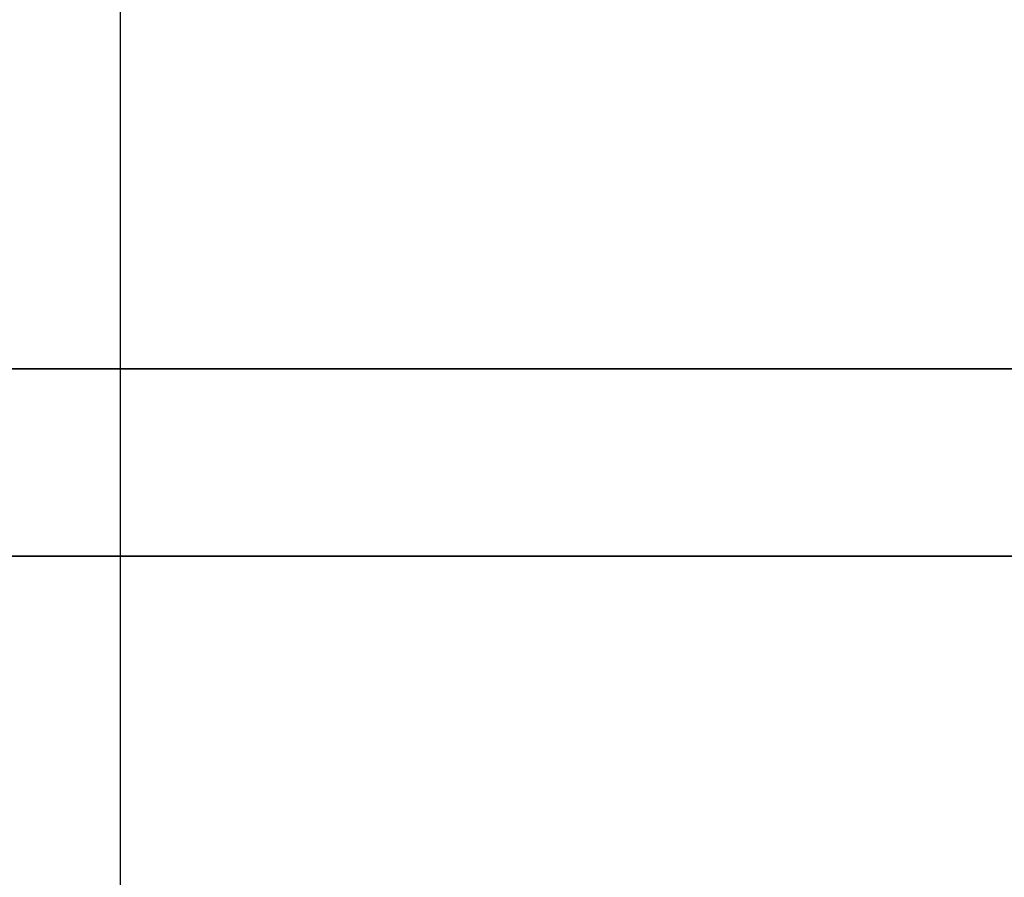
# Model space of a CAD drawing. Header units: millimetres. Extents: x -225 to 225, y 20 to 511.
# Tile 170 of 225: x -38 to -18, y 54 to 70. Entities that reach past the tile are written whole.
import ezdxf

# ---------------------------------------------------------------- set-up
doc = ezdxf.new("R2010")
doc.units = ezdxf.units.MM
doc.layers.add('SISTA tabouret_02bis', color=7, linetype='Continuous', true_color=0xffffff)

msp = doc.modelspace()

# ---------------------------------------------------------------- linework, layer by layer
at = {"layer": 'SISTA tabouret_02bis', "color": 7, "true_color": 0xffffff}
for p, q in [((-149.303, 63.449, 196.161), (149.303, 63.449, 196.161)), ((149.303, 63.449, 226.339), (-149.303, 63.449, 226.339)), ((-151.409, 59.787, 205), (151.409, 59.787, 205)), ((151.409, 59.787, 217.5), (-151.409, 59.787, 217.5)), ((-151.409, 59.787, 211.25), (151.409, 59.787, 211.25))]:
    msp.add_line(p, q, dxfattribs=at)
msp.add_open_spline([(-35.584, 425.447, 647.986), (-35.584, 424.554, 647.472), (-35.584, 423.661, 646.976), (-35.584, 422.769, 646.497), (-35.584, 420.725, 645.437), (-35.584, 418.681, 644.462), (-35.584, 417.529, 643.938), (-35.584, 414.546, 642.641), (-35.584, 411.562, 641.493), (-35.584, 409.73, 640.839), (-35.584, 405.648, 639.478), (-35.584, 401.565, 638.312), (-35.584, 399.314, 637.719), (-35.584, 394.757, 636.607), (-35.584, 390.2, 635.65), (-35.584, 387.893, 635.2), (-35.584, 382.428, 634.205), (-35.584, 376.962, 633.362), (-35.584, 373.803, 632.917), (-35.584, 362.795, 631.498), (-35.584, 351.788, 630.484), (-35.584, 343.939, 629.91), (-35.584, 327.543, 628.989), (-35.584, 311.146, 628.594), (-35.584, 302.598, 628.517), (-35.584, 291.547, 628.583), (-35.584, 280.496, 628.878), (-35.584, 277.994, 628.956), (-35.584, 273.236, 629.129), (-35.584, 268.479, 629.346), (-35.584, 266.224, 629.459), (-35.584, 262.384, 629.668), (-35.584, 258.545, 629.904), (-35.584, 256.961, 630.006), (-35.584, 254.586, 630.165), (-35.584, 252.21, 630.333), (-35.584, 251.419, 630.39), (-35.584, 249.899, 630.501), (-35.584, 248.379, 630.616), (-35.584, 247.649, 630.671), (-35.584, 245.459, 630.84), (-35.584, 243.269, 631.013), (-35.584, 241.808, 631.131), (-35.584, 238.311, 631.418), (-35.584, 234.815, 631.714), (-35.584, 232.779, 631.889), (-35.584, 228.392, 632.269), (-35.584, 224.004, 632.656), (-35.584, 221.653, 632.865), (-35.584, 212.256, 633.703), (-35.584, 202.859, 634.553), (-35.584, 195.813, 635.19), (-35.584, 181.104, 636.521), (-35.584, 166.395, 637.849), (-35.584, 158.732, 638.539), (-35.584, 143.956, 639.865), (-35.584, 129.181, 641.181), (-35.584, 122.07, 641.812), (-35.584, 107.846, 643.067), (-35.584, 93.623, 644.304), (-35.584, 86.511, 644.917), (-35.584, 74.255, 645.963), (-35.584, 61.999, 646.995), (-35.584, 56.855, 647.424), (-35.584, 47.56, 648.194), (-35.584, 38.265, 648.953), (-35.584, 34.114, 649.288), (-35.584, 29.963, 649.622), (-35.584, 25.811, 649.953)], degree=5, knots=[-0.6113493, -0.6113493, -0.6113493, -0.6113493, -0.6113493, -0.6113493, -0.6005468, -0.6005468, -0.6005468, -0.5866091, -0.5866091, -0.5866091, -0.5644354, -0.5644354, -0.5644354, -0.5371935, -0.5371935, -0.5371935, -0.5092769, -0.5092769, -0.5092769, -0.4710405, -0.4710405, -0.4710405, -0.3760447, -0.3760447, -0.3760447, -0.2725813, -0.2725813, -0.2725813, -0.2422923, -0.2422923, -0.2422923, -0.2149976, -0.2149976, -0.2149976, -0.1958223, -0.1958223, -0.1958223, -0.1862489, -0.1862489, -0.1862489, -0.1774209, -0.1774209, -0.1774209, -0.1597382, -0.1597382, -0.1597382, -0.1350992, -0.1350992, -0.1350992, -0.106637, -0.106637, -0.106637, -0.0213597, -0.0213597, -0.0213597, 0.071395, 0.071395, 0.071395, 0.1574728, 0.1574728, 0.1574728, 0.2435506, 0.2435506, 0.2435506, 0.3058116, 0.3058116, 0.3058116, 0.3560561, 0.3560561, 0.3560561, 0.3560561, 0.3560561, 0.3560561], dxfattribs=at)

doc.saveas('drawing.dxf')
